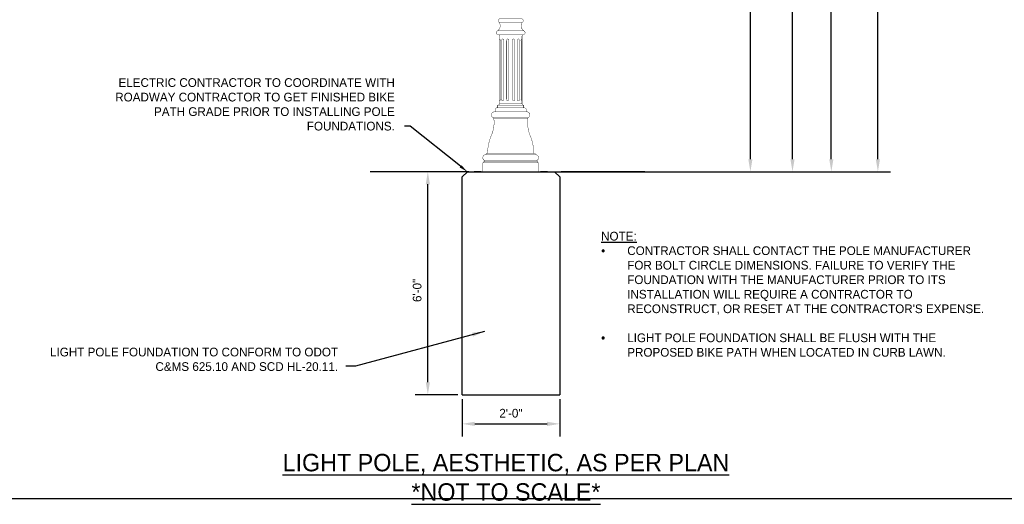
# Model space of a CAD drawing. Header units: feet. Extents: x 300 to 431, y 4 to 24.
# Tile 2 of 17: x 308.87 to 322.99, y 3.55 to 10.5. Entities that reach past the tile are written whole.
import ezdxf
from ezdxf import colors
from ezdxf.entities.mleader import LeaderData, LeaderLine
from ezdxf.math import Vec2, Vec3

# ---------------------------------------------------------------- set-up
doc = ezdxf.new("R2010")
doc.units = ezdxf.units.FT
doc.header["$MEASUREMENT"] = 0
doc.layers.add('COLUMNS', color=6, linetype='Continuous', plot=False)
for name, color, linetype in [('E-POWR-EXST', 155, 'Continuous'), ('SH_Text', 9, 'Continuous'), ('TEXT', 7, 'Continuous')]:
    doc.layers.add(name, color=color, linetype=linetype)
doc.styles.add('ODOT', font='arialbd.ttf')
doc.styles.add('Slanted-Normal', font='font31.shx', dxfattribs={"height": 0.1})
doc.styles.get("Standard").update_dxf_attribs({"font": 'font31.shx'})
doc.dimstyles.new('COEC', dxfattribs={"dimscale": 13.9, "dimtxt": 0.18, "dimasz": 0.18, "dimexe": 0.18, "dimexo": 0.0625, "dimgap": 0.09, "dimtad": 1, "dimzin": 0, "dimdsep": 46, "dimtxsty": 'Standard', "dimcen": 0.09, "dimclrd": 256, "dimclre": 256, "dimclrt": 256, "dimaunit": 1, "dimadec": 4, "dimazin": 0, "dimtfac": 1, "dimtofl": 0, "dimtmove": 0, "dimatfit": 3, "dimfxl": 1, "dimtolj": 1, "dimtzin": 0, "dimlwd": -1, "dimlwe": -1, "dimarcsym": 0})

# ---------------------------------------------------------------- blocks, each defined once
blk = doc.blocks.new('*D1140')
at = {"layer": 'Defpoints', "color": 0, "transparency": 16777216}
for p in [(315.93, 19.881, 0.005), (321.18, 19.881), (316.362, 8.32, -0.225)]:
    blk.add_point(p, dxfattribs=at)
at = {"layer": 'TEXT', "transparency": 16777216}
for p, q in [((315.993, 19.881), (321.36, 19.881)), ((321.18, 8.5), (321.18, 19.701)), ((316.424, 8.32), (321.36, 8.32))]:
    blk.add_line(p, q, dxfattribs=at)
for points in [[(321.15, 19.701), (321.21, 19.701), (321.18, 19.881)], [(321.15, 8.5), (321.21, 8.5), (321.18, 8.32)]]:
    blk.add_solid(points, dxfattribs=at)
at = {"layer": 'TEXT', "transparency": 16777216, "insert": (321.027, 14.1), "char_height": 0.125, "attachment_point": 5, "rotation": 90}
blk.add_mtext('\\A1;{\\Ffont31|c0;18\'-10"}', dxfattribs=at)
blk = doc.blocks.new('*D1141')
at = {"layer": 'Defpoints', "color": 0, "transparency": 16777216}
for p in [(316.088, 17.62), (319.955, 17.62), (316.362, 8.32)]:
    blk.add_point(p, dxfattribs=at)
at = {"layer": 'TEXT', "transparency": 16777216}
for p, q in [((316.151, 17.62), (320.135, 17.62)), ((319.955, 8.5), (319.955, 17.44)), ((316.424, 8.32), (320.135, 8.32))]:
    blk.add_line(p, q, dxfattribs=at)
for points in [[(319.925, 17.44), (319.985, 17.44), (319.955, 17.62)], [(319.925, 8.5), (319.985, 8.5), (319.955, 8.32)]]:
    blk.add_solid(points, dxfattribs=at)
at = {"layer": 'TEXT', "transparency": 16777216, "insert": (319.803, 12.97), "char_height": 0.125, "attachment_point": 5, "rotation": 90}
blk.add_mtext('\\A1;15\'-0"', dxfattribs=at)
blk = doc.blocks.new('*D1142')
at = {"layer": 'Defpoints', "color": 0, "transparency": 16777216}
for p in [(316.021, 18.179), (320.512, 18.179), (316.299, 8.32)]:
    blk.add_point(p, dxfattribs=at)
at = {"layer": 'TEXT', "transparency": 16777216}
for p, q in [((316.084, 18.179), (320.692, 18.179)), ((320.512, 8.5), (320.512, 17.999)), ((316.362, 8.32), (320.692, 8.32))]:
    blk.add_line(p, q, dxfattribs=at)
for points in [[(320.482, 17.999), (320.542, 17.999), (320.512, 18.179)], [(320.482, 8.5), (320.542, 8.5), (320.512, 8.32)]]:
    blk.add_solid(points, dxfattribs=at)
at = {"layer": 'TEXT', "transparency": 16777216, "insert": (320.359, 13.249), "char_height": 0.125, "attachment_point": 5, "rotation": 90}
blk.add_mtext('\\A1;{\\Ffont31|c0;16\'-0"}', dxfattribs=at)
blk = doc.blocks.new('*D1143')
at = {"layer": 'Defpoints', "color": 0, "transparency": 16777216}
for p in [(317.459, 17.082, 0.225), (319.351, 17.082), (316.299, 8.32)]:
    blk.add_point(p, dxfattribs=at)
at = {"layer": 'TEXT', "transparency": 16777216}
for p, q in [((317.522, 17.082), (319.531, 17.082)), ((319.351, 8.5), (319.351, 16.902)), ((316.362, 8.32), (319.531, 8.32))]:
    blk.add_line(p, q, dxfattribs=at)
for points in [[(319.321, 16.902), (319.381, 16.902), (319.351, 17.082)], [(319.321, 8.5), (319.381, 8.5), (319.351, 8.32)]]:
    blk.add_solid(points, dxfattribs=at)
at = {"layer": 'TEXT', "transparency": 16777216, "insert": (319.198, 12.701), "char_height": 0.125, "attachment_point": 5, "rotation": 90}
blk.add_mtext('\\A1;{\\Ffont31|c0;14\'-0"}', dxfattribs=at)
blk = doc.blocks.new('*D1146')
at = {"layer": 'Defpoints', "color": 0, "transparency": 16777216}
for p in [(314.723, 8.32), (315.29, 8.32, 0.225), (315.215, 5.12, 0.225)]:
    blk.add_point(p, dxfattribs=at)
at = {"layer": 'TEXT', "transparency": 16777216}
for p, q in [((315.228, 8.32), (314.543, 8.32)), ((314.723, 5.3), (314.723, 8.14)), ((315.153, 5.12), (314.543, 5.12))]:
    blk.add_line(p, q, dxfattribs=at)
for points in [[(314.693, 8.14), (314.753, 8.14), (314.723, 8.32)], [(314.693, 5.3), (314.753, 5.3), (314.723, 5.12)]]:
    blk.add_solid(points, dxfattribs=at)
at = {"layer": 'TEXT', "transparency": 16777216, "insert": (314.57, 6.617), "char_height": 0.125, "attachment_point": 5, "rotation": 90}
blk.add_mtext('\\A1;{\\Ffont31|c0;6\'-0"}', dxfattribs=at)
blk = doc.blocks.new('*D1147')
at = {"layer": 'Defpoints', "color": 0, "transparency": 16777216}
for p in [(315.215, 5.12, 0.225), (316.615, 5.12, 0.225), (316.615, 4.702)]:
    blk.add_point(p, dxfattribs=at)
at = {"layer": 'TEXT', "transparency": 16777216}
for p, q in [((315.215, 5.057), (315.215, 4.522)), ((316.615, 5.057), (316.615, 4.522)), ((315.395, 4.702), (316.435, 4.702))]:
    blk.add_line(p, q, dxfattribs=at)
for points in [[(315.395, 4.732), (315.395, 4.672), (315.215, 4.702)], [(316.435, 4.732), (316.435, 4.672), (316.615, 4.702)]]:
    blk.add_solid(points, dxfattribs=at)
at = {"layer": 'TEXT', "transparency": 16777216, "insert": (315.915, 4.854), "char_height": 0.125, "attachment_point": 5}
blk.add_mtext('\\A1;{\\Ffont31|c0;2\'-0"}', dxfattribs=at)

msp = doc.modelspace()

# ---------------------------------------------------------------- linework, layer by layer
at = {"layer": 'COLUMNS'}
msp.add_lwpolyline([(306.098, 3.624), (306.098, 24.374), (336.473, 24.374), (336.473, 3.624)], close=True, dxfattribs=at)
at = {"layer": 'E-POWR-EXST'}
for p, q in [((315.237, 8.32), (313.895, 8.32)), ((316.637, 8.32), (317.978, 8.32))]:
    msp.add_line(p, q, dxfattribs=at)
at = {"layer": 'E-POWR-EXST', "color": 0}
msp.add_line((317.837, 8.32), (316.637, 8.32), dxfattribs=at)
at = {"layer": 'TEXT'}
for p, q in [((315.312, 8.32), (313.895, 8.32)), ((315.49, 8.32), (315.39, 8.32)), ((316.44, 8.32), (316.34, 8.32)), ((316.44, 8.32), (316.34, 8.32))]:
    msp.add_line(p, q, dxfattribs=at)
at = {"layer": 'TEXT', "const_width": 0.005, "flags": 128}
for points in [[(315.745, 10.464, -0.776004), (315.757, 10.514), (316.066, 10.514, -0.775612), (316.078, 10.464), (315.745, 10.464, -0.40836), (315.725, 10.342, 0.839055), (315.735, 10.285), (316.089, 10.285, 0.838471), (316.099, 10.342, -0.408381), (316.078, 10.464)], [(316.089, 10.285, 0.347596), (316.074, 10.27), (316.074, 9.295, 0.411416), (316.092, 9.277), (316.098, 9.277), (316.098, 9.235), (316.113, 9.235, -0.387426), (316.135, 9.214), (316.135, 9.179), (316.151, 9.179, -0.745621), (316.16, 9.095), (316.16, 9.081), (316.153, 9.081, 0.100013), (316.187, 8.847, -0.07203), (316.233, 8.695), (316.244, 8.581), (316.261, 8.581), (316.261, 8.566, -0.775816), (316.29, 8.482, 0.399066), (316.298, 8.463), (316.298, 8.448), (316.311, 8.448), (316.311, 8.32), (315.513, 8.32), (315.513, 8.448), (315.525, 8.448), (315.525, 8.463, 0.293912), (315.534, 8.482, -0.810534), (315.562, 8.566), (315.562, 8.581), (315.579, 8.581, -0.0854), (315.625, 8.82, 0.143072), (315.671, 9.081), (315.663, 9.081), (315.663, 9.095, -0.815367), (315.676, 9.179), (315.688, 9.179), (315.688, 9.214, -0.466724), (315.713, 9.235), (315.725, 9.235), (315.725, 9.277, 0.472283), (315.75, 9.295), (315.75, 10.27, 0.368335), (315.735, 10.285)], [(315.75, 10.225, -0.347819), (315.763, 10.2), (315.763, 9.362, -0.340032), (315.75, 9.336, -0.340032)], [(316.074, 9.336, -0.347617), (316.06, 9.362), (316.06, 10.2, -0.373294), (316.074, 10.226, -0.373294)]]:
    msp.add_lwpolyline(points, format="xyb", dxfattribs=at)
for points in [[(315.725, 10.342), (316.099, 10.342)], [(316.098, 9.277), (315.725, 9.277)], [(315.725, 9.235), (316.098, 9.235)], [(315.75, 9.295), (316.074, 9.295)], [(315.663, 9.095), (316.16, 9.095)], [(316.16, 9.081), (315.663, 9.081)], [(315.688, 9.179), (316.135, 9.179)], [(315.534, 8.482), (316.289, 8.482)], [(316.261, 8.566), (315.562, 8.566)], [(315.579, 8.581), (316.244, 8.581)], [(316.298, 8.463), (315.525, 8.463)], [(315.525, 8.448), (316.298, 8.448)]]:
    msp.add_lwpolyline(points, dxfattribs=at)
for points in [[(315.782, 10.2, -0.407843), (315.798, 10.226, -0.387455), (315.815, 10.2), (315.815, 9.362, -0.371974), (315.799, 9.335, -0.38754), (315.782, 9.362)], [(315.854, 10.2, -0.407843), (315.87, 10.226, -0.387455), (315.887, 10.2), (315.887, 9.362, -0.371974), (315.871, 9.335, -0.38754), (315.854, 9.362)], [(315.937, 10.2, -0.407843), (315.953, 10.226, -0.387455), (315.97, 10.2), (315.97, 9.362, -0.371974), (315.954, 9.335, -0.38754), (315.937, 9.362)], [(316.005, 10.199, -0.407843), (316.021, 10.226, -0.387455), (316.038, 10.199), (316.038, 9.361, -0.371974), (316.022, 9.335, -0.38754), (316.005, 9.361)]]:
    msp.add_lwpolyline(points, format="xyb", close=True, dxfattribs=at)
at = {"layer": 'TEXT'}
for points in [[(315.215, 5.12), (315.215, 8.245), (315.29, 8.32), (316.54, 8.32), (316.615, 8.245), (316.615, 5.12)], [(315.215, 5.12), (316.615, 5.12)]]:
    msp.add_lwpolyline(points, dxfattribs=at)

# ---------------------------------------------------------------- texts
at = {"layer": 'SH_Text', "char_height": 0.25, "attachment_point": 5, "style": 'Slanted-Normal'}
for s, insert in [('{\\LLIGHT POLE, AESTHETIC, AS PER PLAN}', (315.844, 4.123)), ('{\\L*NOT TO SCALE*}', (315.844, 3.723))]:
    msp.add_mtext_dynamic_manual_height_columns(s, width=18.1227, gutter_width=1.875, heights=[0], dxfattribs=dict(at, insert=insert))
at = {"layer": 'TEXT', "char_height": 0.125, "style": 'ODOT'}
for s, insert, width, attachment_point in [("\\A1;{\\Ffont31|c0;\\LNOTE:\\P\\pxi-3,l3,t3;{\\fSymbol|b0|i0|c2|p18;\\l·^I}\\lCONTRACTOR SHALL CONTACT THE POLE MANUFACTURER FOR BOLT CIRCLE DIMENSIONS. FAILURE TO VERIFY THE FOUNDATION WITH THE MANUFACTURER PRIOR TO ITS INSTALLATION WILL REQUIRE A CONTRACTOR TO RECONSTRUCT, OR RESET AT THE CONTRACTOR'S EXPENSE.\\P\\pi0,l0,tz;\\P\\pi-3,l3,t3;{\\fSymbol|b0|i0|c2|p18;·^I}LIGHT POLE FOUNDATION SHALL BE FLUSH WITH THE PROPOSED BIKE PATH WHEN LOCATED IN CURB LAWN.}", (317.209, 7.458), 5.5459, 1), ('\\A1;{\\Ffont31|c0;LIGHT POLE FOUNDATION TO CONFORM TO ODOT C&MS 625.10 AND SCD HL-20.11.}', (313.435, 5.795, -0.225), 4.54255, 3)]:
    msp.add_mtext(s, dxfattribs=dict(at, insert=insert, width=width, attachment_point=attachment_point))

# ---------------------------------------------------------------- dimensions: what is measured, and where the dimension line sits
at = {"layer": 'TEXT'}
for base, p1, p2, text, picture, middle in [((321.18, 19.881, 0.225), (316.362, 8.32), (315.93, 19.881, 0.23), '{\\Ffont31|c0;18\'-10"}', '*D1140', (321.027, 14.1, 0.225)), ((320.512, 18.179, -0.225), (316.299, 8.32, -0.225), (316.021, 18.179, -0.225), '{\\Ffont31|c0;16\'-0"}', '*D1142', (320.359, 13.249, -0.225)), ((319.955, 17.62), (316.362, 8.32), (316.088, 17.62), '15\'-0"', '*D1141', (319.803, 12.97)), ((319.351, 17.082, -0.225), (316.299, 8.32, -0.225), (317.459, 17.082), '{\\Ffont31|c0;14\'-0"}', '*D1143', (319.198, 12.701, -0.225))]:
    dim = msp.add_linear_dim(base=base, p1=p1, p2=p2, angle=90, text=text, dimstyle='COEC', override={"dimscale": 1, "dimtxt": 0.125}, dxfattribs=at)
    dim.commit()
    dim.dimension.update_dxf_attribs({"geometry": picture, "text_midpoint": middle})
dim = msp.add_linear_dim(base=(314.723, 8.32, -0.225), p1=(315.215, 5.12), p2=(315.29, 8.32), angle=90, text='{\\Ffont31|c0;6\'-0"}', dimstyle='COEC', override={"dimscale": 1, "dimtxt": 0.125}, dxfattribs=at)
dim.commit()
dim.dimension.update_dxf_attribs({"geometry": '*D1146', "text_midpoint": (314.723, 6.617, -0.225), "dimtype": 160})
dim = msp.add_linear_dim(base=(316.615, 4.702, -0.225), p1=(315.215, 5.12), p2=(316.615, 5.12), text='{\\Ffont31|c0;2\'-0"}', dimstyle='COEC', override={"dimscale": 1, "dimtxt": 0.125}, dxfattribs=at)
dim.commit()
dim.dimension.update_dxf_attribs({"geometry": '*D1147', "text_midpoint": (315.915, 4.702, -0.225), "dimtype": 160})

# ---------------------------------------------------------------- leaders
msp.add_leader([(315.538, 6.029, -0.225), (313.683, 5.53, -0.225), (313.548, 5.53, -0.225)], dimstyle='COEC', override={"dimscale": 1}, dxfattribs=at)
ml = msp.add_multileader_mtext('Standard', dxfattribs=at)
ml.set_content('\\A1;ELECTRIC CONTRACTOR TO COORDINATE WITH ROADWAY CONTRACTOR TO GET FINISHED BIKE PATH GRADE PRIOR TO INSTALLING POLE FOUNDATIONS.', color=256, style='Slanted-Normal')
ml.set_leader_properties(color=256, linetype='ByLayer', lineweight=-1)
ml.build(insert=Vec2(0, 0))
ml.multileader.update_dxf_attribs({"text_right_attachment_type": 3, "dogleg_length": 0.08, "arrow_head_size": 0.125})
ctx = ml.context
ctx.base_point, ctx.char_height, ctx.arrow_head_size, ctx.landing_gap_size, ctx.plane_origin = Vec3(310.407, 9.599), 0.125, 0.125, 0.14, Vec3(315.477, 7.201)
ctx.right_attachment, ctx.text_align_type = 3, 2
notes = []
notes.append((ctx, [(1, (1, 1, 0), (314.47, 8.974), (-1, 0), 0.08, [(0, [(315.29, 8.32)], 0, [])])]))
ctx.mtext.insert, ctx.mtext.width, ctx.mtext.defined_height, ctx.mtext.alignment, ctx.mtext.flow_direction = Vec3(314.25, 9.662), 4, 0.133, 3, 5
for ctx, leaders in notes:
    for number, flags, end, landing, length, lines in leaders:
        leader = LeaderData()
        leader.index, (leader.has_last_leader_line, leader.has_dogleg_vector, leader.attachment_direction) = number, flags
        leader.last_leader_point, leader.dogleg_vector, leader.dogleg_length = Vec3(end), Vec3(landing), length
        for number, points, colour, breaks in lines:
            line = LeaderLine()
            line.index, line.vertices, line.color, line.breaks = number, Vec3.list(points), colors.encode_raw_color(colour), breaks
            leader.lines.append(line)
        ctx.leaders.append(leader)

doc.saveas('drawing.dxf')
